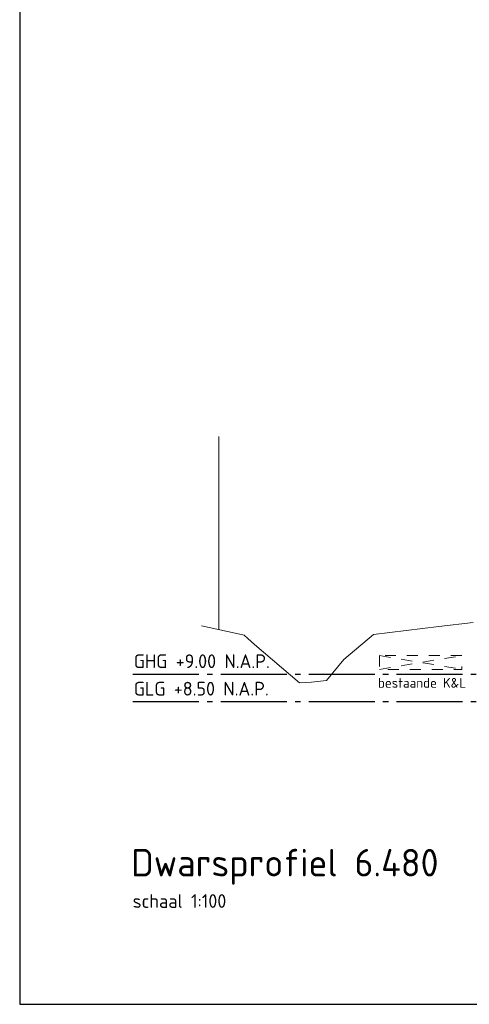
# Model space of a CAD drawing. Header units: metres. Extents: x 180716 to 180809, y 418548 to 418668.
# Tile 29 of 148: x 180763 to 180771, y 418548 to 418566. Entities that reach past the tile are written whole.
import ezdxf

# ---------------------------------------------------------------- set-up
doc = ezdxf.new("R2010")
doc.units = ezdxf.units.M
doc.linetypes.add('AL-NAP_LIJN', pattern=[15.25, 12, -1.5, 0.25, -1.5])
doc.linetypes.add('NLCS-HIDDEN', pattern=[4, 2, -2])
doc.layers.get('0').update_dxf_attribs({"color": 30, "lineweight": 0})
for name, color, linetype, lineweight in [('B-WE-KG-GRENS_PERCEEL-SD', 253, 'Continuous', 0), ('B-WE-KL-STROOK-GD', 8, 'NLCS-HIDDEN', 18), ('B-WE-OG-DTM-V', 253, 'Continuous', 0), ('N-WE-GW-BERM-GD', 90, 'Continuous', 30), ('N-WE-WH-WATERPEIL_WINTERPEIL-GD', 150, 'AL-NAP_LIJN', 25), ('N-WE-WH-WATERPEIL_ZOMERPEIL-GD', 150, 'AL-NAP_LIJN', 25), ('X-XX-AL-AANKLEDING-T25', 7, 'Continuous', 25), ('X-XX-AL-AANKLEDING-T50', 7, 'Continuous', 30), ('X-XX-AL-PRINCIPEPROFIEL-T18', 1, 'Continuous', 18), ('X-XX-AL-PRINCIPEPROFIEL-T25', 6, 'Continuous', 25)]:
    doc.layers.add(name, color=color, linetype=linetype, lineweight=lineweight)
doc.layers.add('X-XX-AL-HULPLIJN-GD', color=155, linetype='Continuous', lineweight=25, plot=False)
doc.styles.add('NLCS-ISO-M100-T18', font='NLCS-ISO.ttf', dxfattribs={"height": 0.18})
doc.styles.add('NLCS-ISO-M100-T25', font='NLCS-ISO.ttf', dxfattribs={"height": 0.25})
doc.styles.add('NLCS-ISO-M100-T50', font='NLCS-ISO.ttf', dxfattribs={"height": 0.5})
doc.styles.get("Standard").update_dxf_attribs({"font": 'arial.ttf'})
doc.linetypes.add('KG-KADASTRAAL', pattern='A,5.5,-2,["K",Standard,S=1.8,R=0,X=0,Y=-0.9],-2,5.5,-2,[5,NLCS.shx,S=0.75,R=0,X=0,Y=0],-2', length=19)

# ---------------------------------------------------------------- blocks, each defined once
blk = doc.blocks.new('SKG-GRENS_PERCEEL-D')
at = {"linetype": 'KG-KADASTRAAL', "ltscale": 0.15, "flags": 128}
blk.add_lwpolyline([(0, 0), (0, 3.512)], dxfattribs=at)
blk = doc.blocks.new('A$Cf3f7b027')
at = {"layer": 'B-WE-KL-STROOK-GD', "ltscale": 0.1, "flags": 128}
blk.add_lwpolyline([(0, 0.25), (0, 0), (1.5, 0), (1.5, 0.25)], close=True, dxfattribs=at)
for points in [[(0, 0.25), (1.5, 0)], [(0, 0), (1.5, 0.25)]]:
    blk.add_lwpolyline(points, dxfattribs=at)

msp = doc.modelspace()

# ---------------------------------------------------------------- linework, layer by layer
at = {"layer": 'B-WE-OG-DTM-V', "flags": 128}
msp.add_lwpolyline([(180766.296, 418554.542), (180767.047, 418554.381), (180767.071, 418554.374), (180767.14, 418554.314), (180767.258, 418554.207), (180768.078, 418553.507), (180768.299, 418553.521), (180768.567, 418553.547), (180768.885, 418553.931), (180769.426, 418554.387), (180770.612, 418554.531), (180771.236, 418554.603)], dxfattribs=at)
at = {"layer": 'N-WE-WH-WATERPEIL_WINTERPEIL-GD', "ltscale": 0.1, "flags": 128}
msp.add_lwpolyline([(180765.046, 418553.167), (180795.334, 418553.167)], dxfattribs=at)
at = {"layer": 'N-WE-WH-WATERPEIL_ZOMERPEIL-GD', "ltscale": 0.1, "flags": 128}
msp.add_lwpolyline([(180765.046, 418553.667), (180795.334, 418553.667)], dxfattribs=at)
at = {"layer": 'X-XX-AL-HULPLIJN-GD', "flags": 128}
msp.add_lwpolyline([(180802.985, 418567.659), (180762.985, 418567.659), (180762.985, 418547.659), (180802.985, 418547.659)], close=True, dxfattribs=at)

# ---------------------------------------------------------------- block references
at = {"layer": 'B-WE-KG-GRENS_PERCEEL-SD'}
msp.add_blockref('SKG-GRENS_PERCEEL-D', (180766.61, 418554.475), dxfattribs=at)
at = {"layer": 'N-WE-GW-BERM-GD'}
msp.add_blockref('A$Cf3f7b027', (180769.534, 418553.752), dxfattribs=at)

# ---------------------------------------------------------------- texts
at = {"layer": 'X-XX-AL-AANKLEDING-T25', "style": 'NLCS-ISO-M100-T25'}
msp.add_text('schaal 1:100', height=0.25, dxfattribs=at).set_placement((180765.041, 418549.413))
at = {"layer": 'X-XX-AL-AANKLEDING-T50', "style": 'NLCS-ISO-M100-T50'}
msp.add_text('Dwarsprofiel 6.480', height=0.5, dxfattribs=at).set_placement((180765.014, 418549.985))
at = {"layer": 'X-XX-AL-PRINCIPEPROFIEL-T18', "insert": (180771.108, 418553.596), "char_height": 0.18, "width": 2.01493, "attachment_point": 3, "style": 'NLCS-ISO-M100-T18'}
msp.add_mtext('bestaande K&L', dxfattribs=at)
at = {"layer": 'X-XX-AL-PRINCIPEPROFIEL-T25', "char_height": 0.25, "width": 3.9656, "attachment_point": 1, "rotation": 0, "style": 'NLCS-ISO-M100-T25'}
for s, insert in [('GHG +9.00 N.A.P.', (180765.062, 418554.025)), ('GLG +8.50 N.A.P.', (180765.062, 418553.525))]:
    msp.add_mtext(s, dxfattribs=dict(at, insert=insert))

doc.saveas('drawing.dxf')
